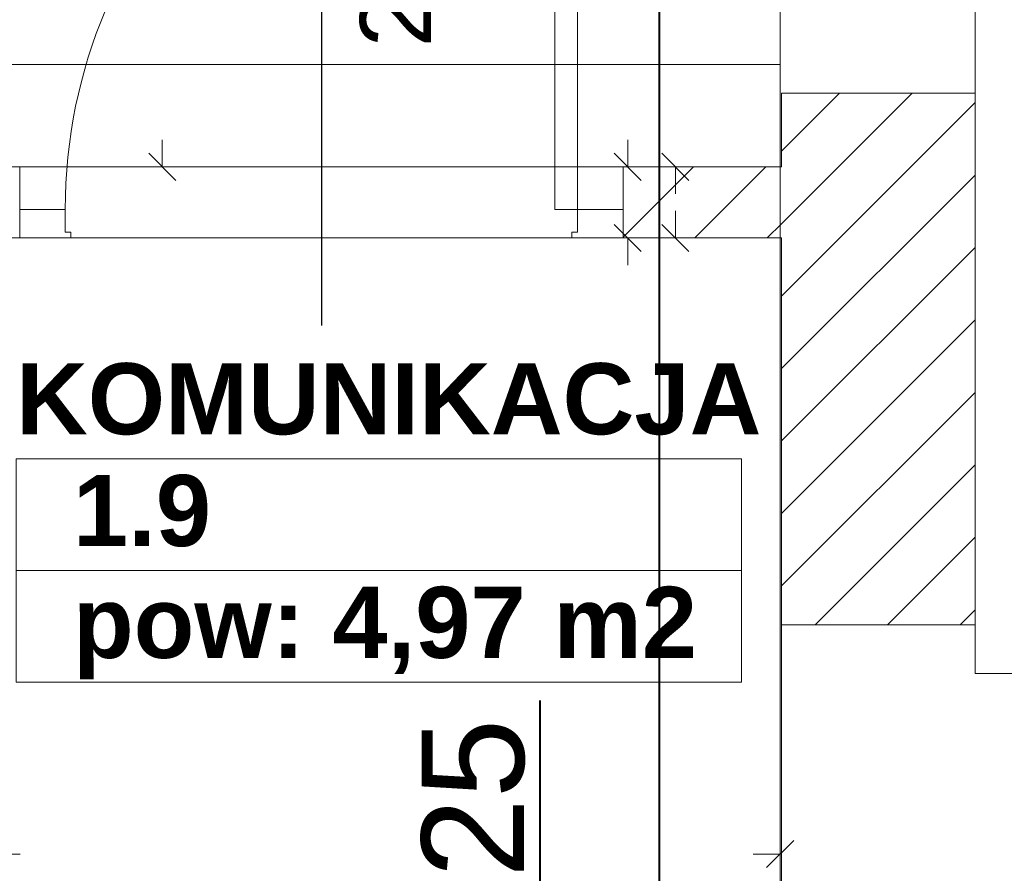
# Model space of a CAD drawing. Header units: millimetres. Extents: x 178516 to 426772, y -178579 to -115871.
# Tile 79 of 256: x 267945 to 269675, y -132151 to -130651. Entities that reach past the tile are written whole.
import ezdxf
from ezdxf.enums import TextEntityAlignment as Align

# ---------------------------------------------------------------- set-up
doc = ezdxf.new("R2010")
doc.units = ezdxf.units.MM
doc.header["$MEASUREMENT"] = 0
doc.layers.get('0').update_dxf_attribs({"color": 252, "lineweight": 5})
for name, color, linetype, lineweight in [('IS_nawiew', 5, 'Continuous', 40), ('Nowe_! NAZWY POM', 252, 'Continuous', 5), ('Nowe_! NAZWY POM_Nr_pióra__19', 252, 'Continuous', 5), ('Nowe_220-A Ściany', 252, 'Continuous', 5), ('Nowe_220-A Ściany_Nr_pióra__93', 252, 'Continuous', 5), ('Nowe_Drzwi ARCHICAD_Nr_pióra__168', 252, 'Continuous', 5), ('Nowe_Metryczki pomieszczeń ARCHICADa_Nr_pióra__13', 252, 'Continuous', 5), ('Nowe_Nowe_220(1)-A Ściany zewnętrzne_Nr_pióra__57', 252, 'Continuous', 5), ('Nowe_Znaczniki drzwi ARCHICADa', 252, 'Continuous', 5), ('Nowe_Znaczniki drzwi ARCHICADa_Nr_pióra__111', 252, 'Continuous', 5), ('Nowe_Znaczniki drzwi ARCHICADa_Nr_pióra__141', 252, 'Continuous', 5)]:
    doc.layers.add(name, color=color, linetype=linetype, lineweight=lineweight)
doc.styles.add('GENERATED_STYLE_1', font='arial.ttf')
doc.styles.add('GENERATED_STYLE_2', font='arialbd.ttf')
doc.styles.add('WE12', font='arial.ttf')

# ---------------------------------------------------------------- blocks, each defined once
blk = doc.blocks.new('KOMUNIKACJA_1.9_20', base_point=(268576, -131520.6))
at = {"layer": 'Nowe_Metryczki pomieszczeń ARCHICADa_Nr_pióra__13', "color": 7, "linetype": 'Continuous', "lineweight": 13}
for p, q in [((267938.8, -131422.4), (267938.8, -131815.2)), ((267938.8, -131422.4), (269213.1, -131422.4)), ((269213.1, -131422.4), (269213.1, -131815.2)), ((267938.8, -131618.8), (269213.1, -131618.8)), ((267938.8, -131815.2), (269213.1, -131815.2))]:
    blk.add_line(p, q, dxfattribs=at)
at = {"layer": 'Nowe_Metryczki pomieszczeń ARCHICADa_Nr_pióra__13', "color": 7, "lineweight": 13, "style": 'GENERATED_STYLE_2'}
for tag, p in [('ROOM_NAME', (267938.8, -131254.5)), ('ROOM_NUMBER', (268038.8, -131450.9)), ('ROOM_CALC_AREA', (268038.8, -131647.4))]:
    blk.add_attdef(tag, text='', height=125, dxfattribs=at).set_placement(p, align=Align.TOP_LEFT)
blk = doc.blocks.new('D Marker 11_28')
at = {"layer": 'Nowe_Znaczniki drzwi ARCHICADa_Nr_pióra__111', "color": 7, "linetype": 'Continuous', "lineweight": 25}
blk.add_line((0, -927.4), (0, 153.6), dxfattribs=at)
at = {"layer": 'Nowe_Znaczniki drzwi ARCHICADa_Nr_pióra__141', "color": 7, "linetype": 'Continuous', "lineweight": 25}
for start, end in [(0, 180), (180, 0)]:
    blk.add_arc((0, -1052.4), 125, start, end, dxfattribs=at)
at = {"layer": 'Nowe_Znaczniki drzwi ARCHICADa_Nr_pióra__141', "color": 7, "lineweight": 25, "style": 'GENERATED_STYLE_1'}
for tag, rotation, p in [('AC_MarkerText_4', 90, (-19.6, -537.9)), ('AC_WIDO_B_SIZE', 90, (230.4, -537.9)), ('AC_MarkerText_1', 360, (-109.1, -1114.9))]:
    blk.add_attdef(tag, text='', height=125, rotation=rotation, dxfattribs=at).set_placement(p, align=Align.BOTTOM_LEFT)
blk = doc.blocks.new('podkład 20251118')
at = {"color": 252, "linetype": 'Continuous', "lineweight": 5}
for p, q in [((268195.8, -130909.5), (268195.8, -130862)), ((269013.5, -130909.5), (269013.5, -130862)), ((268172, -130885.8), (268219.5, -130933.3)), ((268989.8, -130885.8), (269037.3, -130933.3)), ((269121, -130933.3), (269073.5, -130885.8)), ((269097.3, -130909.5), (269097.3, -130957)), ((269097.3, -131034.5), (269097.3, -130987)), ((269037.3, -131058.3), (268989.8, -131010.8)), ((269073.5, -131010.8), (269121, -131058.3)), ((269013.5, -131034.5), (269013.5, -131082)), ((269257.5, -132140.6), (269305, -132093.1)), ((267898.7, -132116.9), (267946.2, -132116.9)), ((269281.3, -132116.9), (269233.8, -132116.9))]:
    blk.add_line(p, q, dxfattribs=at)
at = {"layer": 'Nowe_! NAZWY POM_Nr_pióra__19', "color": 252, "linetype": 'Continuous', "lineweight": 5}
for p, q in [((269623.7, -128639.5), (269623.7, -131799.5)), ((269281.3, -130909.5), (269281.3, -130589.5)), ((266173.7, -130909.5), (269281.3, -130909.5)), ((269283.7, -131034.5), (267915.3, -131034.5)), ((269283.7, -134664.5), (269283.7, -131034.5)), ((269623.7, -131799.5), (271823.7, -131799.5))]:
    blk.add_line(p, q, dxfattribs=at)
at = {"layer": 'Nowe_220-A Ściany', "color": 252, "linetype": 'Continuous', "lineweight": 5}
for p, q in [((269283.7, -130882.1), (269385.6, -130780.2)), ((269283.7, -131009.4), (269512.9, -130780.2)), ((269283.7, -131136.7), (269623.7, -130796.7)), ((269005.3, -131033.3), (269129.1, -130909.5)), ((269131.3, -131034.5), (269256.3, -130909.5)), ((269283.7, -131264), (269623.7, -130924)), ((269258.6, -131034.5), (269283.7, -131009.4)), ((269283.7, -131391.2), (269623.7, -131051.2)), ((269283.7, -131518.5), (269623.7, -131178.5)), ((269283.7, -131645.8), (269623.7, -131305.8)), ((269342.7, -131714.1), (269623.7, -131433.1)), ((269470, -131714.1), (269623.7, -131560.4)), ((269597.3, -131714.1), (269623.7, -131687.6))]:
    blk.add_line(p, q, dxfattribs=at)
at = {"layer": 'Nowe_220-A Ściany_Nr_pióra__93', "color": 252, "linetype": 'Continuous', "lineweight": 5}
for p, q in [((269623.7, -130780.2), (269283.7, -130780.2)), ((269283.7, -130780.2), (269283.7, -130909.5)), ((269623.7, -131714.1), (269623.7, -130780.2)), ((267945.3, -130984.5), (267945.3, -130909.5)), ((269005.3, -130984.5), (269005.3, -130909.5)), ((269283.7, -130909.5), (269005.3, -130909.5)), ((267945.3, -131034.5), (267945.3, -130984.5)), ((269005.3, -131034.5), (269005.3, -130984.5)), ((269005.3, -131034.5), (269283.7, -131034.5)), ((269283.7, -131034.5), (269283.7, -131714.1)), ((269283.7, -131714.1), (269623.7, -131714.1))]:
    blk.add_line(p, q, dxfattribs=at)
at = {"layer": 'Nowe_Drzwi ARCHICAD_Nr_pióra__168', "color": 252, "linetype": 'Continuous', "lineweight": 5}
for p, q in [((268885.3, -130084.5), (268885.3, -130984.5)), ((268925.3, -130984.5), (268925.3, -130084.5)), ((267945.3, -130984.5), (267945.3, -131034.5)), ((268025.3, -130984.5), (267945.3, -130984.5)), ((267945.3, -131034.5), (267945.3, -130984.5)), ((268025.3, -131024.5), (268025.3, -130984.5)), ((268885.3, -130984.5), (268925.3, -130984.5)), ((268925.3, -130984.5), (268925.3, -131024.5)), ((269005.3, -130984.5), (268925.3, -130984.5)), ((269005.3, -131034.5), (269005.3, -130984.5)), ((269005.3, -131034.5), (269005.3, -130984.5)), ((268035.3, -131024.5), (268025.3, -131024.5)), ((268035.3, -131034.5), (268035.3, -131024.5)), ((268925.3, -131024.5), (268915.3, -131024.5)), ((268915.3, -131024.5), (268915.3, -131034.5)), ((267945.3, -131034.5), (268025.3, -131034.5)), ((268025.3, -131034.5), (268035.3, -131034.5)), ((268915.3, -131034.5), (268925.3, -131034.5)), ((268925.3, -131034.5), (269005.3, -131034.5))]:
    blk.add_line(p, q, dxfattribs=at)
blk.add_ellipse((268925.3, -130984.5), major_axis=(-636.4, 636.4), ratio=1, start_param=-0.785398, end_param=0.785398, dxfattribs=at)
at = {"layer": 'Nowe_Nowe_220(1)-A Ściany zewnętrzne_Nr_pióra__57', "color": 252, "linetype": 'Continuous', "lineweight": 5}
for p, q in [((269623.7, -131799.5), (269623.7, -127139.5)), ((266173.7, -130729.5), (269281.3, -130729.5)), ((269281.3, -135369.5), (269281.3, -130729.5)), ((269623.7, -131799.5), (277623.7, -131799.5))]:
    blk.add_line(p, q, dxfattribs=at)
at = {"layer": 'Nowe_! NAZWY POM', "color": 7, "linetype": 'Continuous', "lineweight": 13}
blk.add_blockref('KOMUNIKACJA_1.9_20', (268576, -131520.6), dxfattribs=at).add_auto_attribs({'ROOM_NAME': 'KOMUNIKACJA', 'ROOM_NUMBER': '1.9', 'ROOM_CALC_AREA': 'pow: 4,97 m2'})
at = {"layer": 'Nowe_Znaczniki drzwi ARCHICADa', "color": 7, "linetype": 'Continuous', "lineweight": 25}
ref = blk.add_blockref('D Marker 11_28', (268475.3, -131034.5), dxfattribs=dict(at, rotation=180))
ref.add_attrib('AC_MarkerText_1', 'D1', dxfattribs={"layer": 'Nowe_Znaczniki drzwi ARCHICADa_Nr_pióra__141', "color": 7, "lineweight": 25, "height": 125, "rotation": 360, "style": 'GENERATED_STYLE_1'}).set_placement((268366.1, -130044.6), align=Align.BOTTOM_LEFT)
ref.add_attrib('AC_MarkerText_4', '90', dxfattribs={"layer": 'Nowe_Znaczniki drzwi ARCHICADa_Nr_pióra__141', "color": 7, "lineweight": 25, "height": 125, "rotation": 90, "style": 'GENERATED_STYLE_1'}).set_placement((268455.6, -130604.8), align=Align.BOTTOM_LEFT)
ref.add_attrib('AC_WIDO_B_SIZE', '200', dxfattribs={"layer": 'Nowe_Znaczniki drzwi ARCHICADa_Nr_pióra__141', "color": 7, "lineweight": 25, "height": 125, "rotation": 90, "style": 'GENERATED_STYLE_1'}).set_placement((268705.6, -130699.6), align=Align.BOTTOM_LEFT)

msp = doc.modelspace()

# ---------------------------------------------------------------- linework, layer by layer
at = {"layer": 'IS_nawiew'}
msp.add_line((269069.1, -133774.9), (269069.1, -129619.3), dxfattribs=at)
msp.add_lwpolyline([(268859.9, -132945.5), (268859.9, -131846.9), (268859.9, -131846.9)], dxfattribs=at)

# ---------------------------------------------------------------- block references
msp.add_blockref('podkład 20251118', (0, 0))

# ---------------------------------------------------------------- texts
at = {"layer": 'IS_nawiew', "insert": (268744.6, -132186.6), "char_height": 180, "width": 932.234, "attachment_point": 5, "rotation": 90, "style": 'WE12'}
msp.add_mtext('%%C125', dxfattribs=at)

doc.saveas('drawing.dxf')
